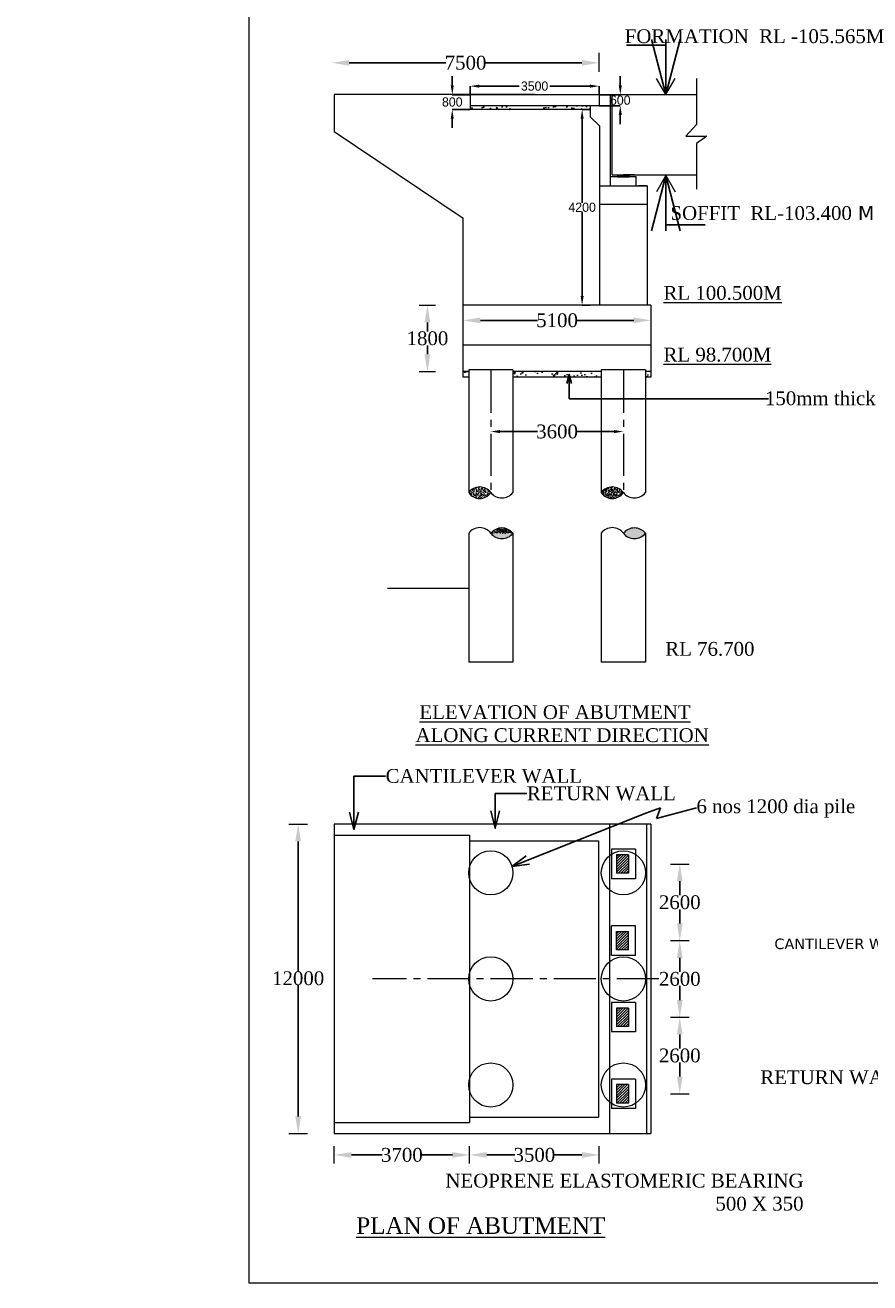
# Model space of a CAD drawing. Header units: millimetres. Extents: x -20950785 to 389010297, y -11535949 to 14056629.
# Tile 32 of 256: x 9310541 to 9356407, y -1181503 to -1113228. Entities that reach past the tile are written whole.
import ezdxf

# ---------------------------------------------------------------- set-up
doc = ezdxf.new("R2010")
doc.units = ezdxf.units.MM
doc.header["$LTSCALE"] = 60
doc.header["$MEASUREMENT"] = 0
doc.linetypes.add('CENTER2', pattern=[28.575, 19.05, -3.175, 3.175, -3.175])
doc.styles.add('style1', font='txt.shx', dxfattribs={"height": 1})
doc.dimstyles.get("Standard").update_dxf_attribs({"dimtxt": 400, "dimasz": 215, "dimexe": 0.18, "dimexo": 0.0625, "dimgap": 0.09, "dimtad": 0, "dimtih": 1, "dimtoh": 1, "dimdec": 0, "dimzin": 4, "dimdsep": 46, "dimtxsty": 'Standard', "dimblk": 'OPEN90', "dimcen": 0, "dimadec": 0, "dimazin": 1, "dimtfac": 1, "dimtdec": 0, "dimtix": 1, "dimtofl": 0, "dimtmove": 0, "dimatfit": 3, "dimldrblk": 'OPEN30', "dimfxl": 1, "dimtolj": 1, "dimtzin": 0, "dimarcsym": 0})
pattern_1 = [(45, (8054842.77, -1304423.08), (-70.710678, 70.710678), [])]
pattern_2 = [(50, (1350924.2, -451373.92), (215.1780548, -18.8256405), [22.5, -247.5]), (355, (1350924.2, -451373.92), (-41.6254, 225.65764), [18, -198]), (100.4514445, (1350942.12, -451375.5), (173.552654, 206.8319973), [19.1220576, -210.3426336]), (46.1842, (1350924.2, -451313.92), (320.172399, -49.655784), [33.75, -371.25]), (96.6356355, (1350950.87, -451318.06), (280.398584, 292.23558), [28.683103, -315.514128]), (351.184164, (1350924.2, -451313.92), (280.398584, 292.23558), [27, -297]), (21, (1350954.2, -451328.92), (179.0721156, -120.7856672), [22.5, -247.5]), (326, (1350954.2, -451328.92), (72.9945996, 217.5450135), [18, -198]), (71.4514447, (1350969.11, -451338.99), (252.066713, 96.759346), [19.122057, -210.3426336]), (37.5, (1350924.19, -451373.92), (3.6479566, 99.86815615), [0, -195.6, 0, -201, 0, -198.75]), (7.5, (1350924.19, -451373.92), (78.9208612, 118.3235136), [0, -114.6, 0, -191.1, 0, -75.75]), (327.5, (1350857.29, -451373.92), (160.14673085, -6.7664615), [0, -75, 0, -234, 0, -310.5]), (317.5, (1350827.29, -451373.92), (174.9558508, 30.0314947), [0, -97.5, 0, -155.4, 0, -220.5])]

# ---------------------------------------------------------------- blocks, each defined once
blk = doc.blocks.new('*D307')
at = {"color": 0, "linetype": 'Continuous', "lineweight": -2, "transparency": 16777216}
for p, q in [((9346075, -1167084), (9346086, -1167084)), ((9346085, -1168019), (9346085, -1168782)), ((9346085, -1170308), (9346085, -1169545)), ((9346086, -1171243), (9346086, -1171243))]:
    blk.add_line(p, q, dxfattribs=at)
for points in [[(9345930, -1168019), (9346241, -1168019), (9346085, -1167084)], [(9345930, -1170308), (9346241, -1170308), (9346085, -1171243)]]:
    blk.add_solid(points, dxfattribs=at)
at = {"layer": 'Defpoints', "color": 0, "linetype": 'Continuous', "lineweight": -2, "transparency": 16777216}
for p in [(9346075, -1167084), (9346085, -1171243), (9346085, -1171243)]:
    blk.add_point(p, dxfattribs=at)
at = {"color": 0, "linetype": 'Continuous', "lineweight": 9, "transparency": 16777216, "insert": (9346085, -1169164), "char_height": 500, "attachment_point": 5}
blk.add_mtext('\\A1;{\\fTimes New Roman|b0|i0|c0|p18;\\H1.5x;2600}', dxfattribs=at)
blk = doc.blocks.new('*D308')
at = {"color": 0, "linetype": 'Continuous', "lineweight": -2, "transparency": 16777216}
for p, q in [((9346086, -1162925), (9346086, -1162925)), ((9346086, -1163860), (9346086, -1164623)), ((9346086, -1166149), (9346086, -1165386)), ((9346065, -1167084), (9346086, -1167084))]:
    blk.add_line(p, q, dxfattribs=at)
for points in [[(9345930, -1163860), (9346242, -1163860), (9346086, -1162925)], [(9345930, -1166149), (9346242, -1166149), (9346086, -1167084)]]:
    blk.add_solid(points, dxfattribs=at)
at = {"layer": 'Defpoints', "color": 0, "linetype": 'Continuous', "lineweight": -2, "transparency": 16777216}
for p in [(9346086, -1162925), (9346065, -1167084), (9346086, -1167084)]:
    blk.add_point(p, dxfattribs=at)
at = {"color": 0, "linetype": 'Continuous', "lineweight": 9, "transparency": 16777216, "insert": (9346086, -1165005), "char_height": 500, "attachment_point": 5}
blk.add_mtext('\\A1;{\\fTimes New Roman|b0|i0|c0|p18;\\H1.5x;2600}', dxfattribs=at)
blk = doc.blocks.new('*D309')
at = {"color": 0, "linetype": 'Continuous', "lineweight": -2, "transparency": 16777216}
for p, q in [((9325364, -1156605), (9325364, -1156605)), ((9325364, -1157540), (9325364, -1164592)), ((9325364, -1172470), (9325364, -1165355)), ((9325364, -1173405), (9325364, -1173405))]:
    blk.add_line(p, q, dxfattribs=at)
for points in [[(9325208, -1157540), (9325520, -1157540), (9325364, -1156605)], [(9325208, -1172470), (9325520, -1172470), (9325364, -1173405)]]:
    blk.add_solid(points, dxfattribs=at)
at = {"layer": 'Defpoints', "color": 0, "linetype": 'Continuous', "lineweight": -2, "transparency": 16777216}
for p in [(9325364, -1156605), (9325364, -1173405), (9325364, -1173405)]:
    blk.add_point(p, dxfattribs=at)
at = {"color": 0, "linetype": 'Continuous', "lineweight": 9, "transparency": 16777216, "insert": (9325364, -1164974), "char_height": 500, "attachment_point": 5}
blk.add_mtext('\\A1;{\\fTimes New Roman|b0|i0|c0|p18;\\H1.5x;12000}', dxfattribs=at)
blk = doc.blocks.new('*D310')
at = {"color": 0, "linetype": 'Continuous', "lineweight": -2, "transparency": 16777216}
for p, q in [((9327323, -1174560), (9327323, -1174560)), ((9328258, -1174560), (9329933, -1174560)), ((9333738, -1174560), (9332064, -1174560)), ((9334673, -1174560), (9334673, -1174560))]:
    blk.add_line(p, q, dxfattribs=at)
for points in [[(9328258, -1174404), (9328258, -1174716), (9327323, -1174560)], [(9333738, -1174404), (9333738, -1174716), (9334673, -1174560)]]:
    blk.add_solid(points, dxfattribs=at)
at = {"layer": 'Defpoints', "color": 0, "linetype": 'Continuous', "lineweight": -2, "transparency": 16777216}
for p in [(9327323, -1174560), (9334673, -1174560), (9334673, -1174560)]:
    blk.add_point(p, dxfattribs=at)
at = {"color": 0, "linetype": 'Continuous', "lineweight": 9, "transparency": 16777216, "insert": (9330998, -1174560), "char_height": 500, "attachment_point": 5}
blk.add_mtext('\\A1;{\\fTimes New Roman|b0|i0|c0|p18;\\H1.5x;3700}', dxfattribs=at)
blk = doc.blocks.new('*D311')
at = {"color": 0, "linetype": 'Continuous', "lineweight": -2, "transparency": 16777216}
for p, q in [((9334673, -1174560), (9334673, -1174560)), ((9335608, -1174560), (9337126, -1174560)), ((9340775, -1174560), (9339257, -1174560)), ((9341710, -1174560), (9341710, -1174560))]:
    blk.add_line(p, q, dxfattribs=at)
for points in [[(9335608, -1174404), (9335608, -1174716), (9334673, -1174560)], [(9340775, -1174404), (9340775, -1174716), (9341710, -1174560)]]:
    blk.add_solid(points, dxfattribs=at)
at = {"layer": 'Defpoints', "color": 0, "linetype": 'Continuous', "lineweight": -2, "transparency": 16777216}
for p in [(9334673, -1174560), (9341710, -1174560), (9341710, -1174560)]:
    blk.add_point(p, dxfattribs=at)
at = {"color": 0, "linetype": 'Continuous', "lineweight": 9, "transparency": 16777216, "insert": (9338191, -1174560), "char_height": 500, "attachment_point": 5}
blk.add_mtext('\\A1;{\\fTimes New Roman|b0|i0|c0|p18;\\H1.5x;3500}', dxfattribs=at)
blk = doc.blocks.new('*D312')
at = {"color": 0, "linetype": 'Continuous', "lineweight": -2, "transparency": 16777216}
for p, q in [((9327207, -1115273), (9327207, -1115273)), ((9328142, -1115273), (9333388, -1115273)), ((9340768, -1115273), (9335523, -1115273)), ((9341703, -1115273), (9341703, -1115273))]:
    blk.add_line(p, q, dxfattribs=at)
for points in [[(9328142, -1115117), (9328142, -1115429), (9327207, -1115273)], [(9340768, -1115117), (9340768, -1115429), (9341703, -1115273)]]:
    blk.add_solid(points, dxfattribs=at)
at = {"layer": 'Defpoints', "color": 0, "linetype": 'Continuous', "lineweight": -2, "transparency": 16777216}
for p in [(9327207, -1115273), (9341703, -1115273), (9341703, -1115273)]:
    blk.add_point(p, dxfattribs=at)
at = {"color": 0, "linetype": 'Continuous', "lineweight": 9, "transparency": 16777216, "insert": (9334455, -1115273), "char_height": 500, "attachment_point": 5}
blk.add_mtext('\\A1;{\\fTimes New Roman|b0|i0|c0|p18;\\H1.5x;7500}', dxfattribs=at)
blk = doc.blocks.new('*D343')
at = {"color": 0, "linetype": 'Continuous', "lineweight": -2, "transparency": 16777216}
for p, q in [((9332385, -1128431), (9332385, -1128431)), ((9332385, -1129366), (9332385, -1129850)), ((9332385, -1131096), (9332385, -1130613)), ((9332385, -1132031), (9332385, -1132031))]:
    blk.add_line(p, q, dxfattribs=at)
for points in [[(9332229, -1129366), (9332540, -1129366), (9332385, -1128431)], [(9332229, -1131096), (9332540, -1131096), (9332385, -1132031)]]:
    blk.add_solid(points, dxfattribs=at)
at = {"layer": 'Defpoints', "color": 0, "linetype": 'Continuous', "lineweight": -2, "transparency": 16777216}
for p in [(9332385, -1128431), (9332385, -1132031), (9332385, -1132031)]:
    blk.add_point(p, dxfattribs=at)
at = {"color": 0, "linetype": 'Continuous', "lineweight": 9, "transparency": 16777216, "insert": (9332385, -1130231), "char_height": 500, "attachment_point": 5}
blk.add_mtext('\\A1;{\\fTimes New Roman|b0|i0|c0|p18;\\H1.5x;1800}', dxfattribs=at)
blk = doc.blocks.new('*D346')
at = {"color": 0, "linetype": 'ByBlock', "lineweight": -2, "ltscale": 2, "transparency": 16777216}
for p, q in [((9335823, -1135290), (9335823, -1135290)), ((9336323, -1135290), (9338358, -1135290)), ((9342523, -1135290), (9340489, -1135290)), ((9343023, -1135290), (9343023, -1135290))]:
    blk.add_line(p, q, dxfattribs=at)
for points in [[(9336323, -1135207), (9336323, -1135374), (9335823, -1135290)], [(9342523, -1135207), (9342523, -1135374), (9343023, -1135290)]]:
    blk.add_solid(points, dxfattribs=at)
at = {"layer": 'Defpoints', "color": 0, "linetype": 'ByBlock', "lineweight": -2, "ltscale": 2, "transparency": 16777216}
for p in [(9335823, -1135290), (9343023, -1135290), (9343023, -1135290)]:
    blk.add_point(p, dxfattribs=at)
at = {"color": 0, "linetype": 'ByBlock', "lineweight": 9, "ltscale": 2, "transparency": 16777216, "insert": (9339423, -1135290), "char_height": 500, "attachment_point": 5}
blk.add_mtext('\\A1;{\\fTimes New Roman|b0|i0|c0|p18;\\H1.5x;3600}', dxfattribs=at)
blk = doc.blocks.new('*D347')
at = {"color": 0, "linetype": 'Continuous', "lineweight": -2, "transparency": 16777216}
for p, q in [((9334323, -1129253), (9334323, -1129253)), ((9335258, -1129253), (9338362, -1129253)), ((9343588, -1129253), (9340485, -1129253)), ((9344523, -1129253), (9344523, -1129253))]:
    blk.add_line(p, q, dxfattribs=at)
for points in [[(9335258, -1129097), (9335258, -1129409), (9334323, -1129253)], [(9343588, -1129097), (9343588, -1129409), (9344523, -1129253)]]:
    blk.add_solid(points, dxfattribs=at)
at = {"layer": 'Defpoints', "color": 0, "linetype": 'Continuous', "lineweight": -2, "transparency": 16777216}
for p in [(9334323, -1129253), (9344523, -1129253), (9344523, -1129253)]:
    blk.add_point(p, dxfattribs=at)
at = {"color": 0, "linetype": 'Continuous', "lineweight": 9, "transparency": 16777216, "insert": (9339423, -1129253), "char_height": 500, "attachment_point": 5}
blk.add_mtext('\\A1;{\\fTimes New Roman|b0|i0|c0|p18;\\H1.5x;5100}', dxfattribs=at)
blk = doc.blocks.new('*D322')
at = {"color": 0, "linetype": 'Continuous', "lineweight": -2, "transparency": 16777216}
for p, q in [((9346086, -1158766), (9346086, -1158766)), ((9346086, -1159701), (9346086, -1160464)), ((9346086, -1161990), (9346086, -1161227)), ((9346065, -1162925), (9346086, -1162925))]:
    blk.add_line(p, q, dxfattribs=at)
for points in [[(9345930, -1159701), (9346242, -1159701), (9346086, -1158766)], [(9345930, -1161990), (9346242, -1161990), (9346086, -1162925)]]:
    blk.add_solid(points, dxfattribs=at)
at = {"layer": 'Defpoints', "color": 0, "linetype": 'Continuous', "lineweight": -2, "transparency": 16777216}
for p in [(9346086, -1158766), (9346065, -1162925), (9346086, -1162925)]:
    blk.add_point(p, dxfattribs=at)
at = {"color": 0, "linetype": 'Continuous', "lineweight": 9, "transparency": 16777216, "insert": (9346086, -1160846), "char_height": 500, "attachment_point": 5}
blk.add_mtext('\\A1;{\\fTimes New Roman|b0|i0|c0|p18;\\H1.5x;2600}', dxfattribs=at)
blk = doc.blocks.new('*D335')
at = {"color": 0, "linetype": 'Continuous', "lineweight": -2, "ltscale": 2, "transparency": 16777216}
for p, q in [((9341223, -1117802), (9340785, -1117802)), ((9340785, -1118302), (9340785, -1122866)), ((9340785, -1127931), (9340785, -1123366)), ((9341223, -1128431), (9340785, -1128431))]:
    blk.add_line(p, q, dxfattribs=at)
for points in [[(9340702, -1118302), (9340868, -1118302), (9340785, -1117802)], [(9340702, -1127931), (9340868, -1127931), (9340785, -1128431)]]:
    blk.add_solid(points, dxfattribs=at)
at = {"layer": 'Defpoints', "color": 0, "linetype": 'Continuous', "lineweight": -2, "ltscale": 2, "transparency": 16777216}
for p in [(9341223, -1117802), (9340785, -1128431), (9341223, -1128431)]:
    blk.add_point(p, dxfattribs=at)
at = {"color": 0, "linetype": 'Continuous', "lineweight": 9, "ltscale": 2, "transparency": 16777216, "insert": (9340785, -1123116), "char_height": 500, "attachment_point": 5}
blk.add_mtext('\\A1;4200', dxfattribs=at)
blk = doc.blocks.new('*D337')
at = {"color": 0, "linetype": 'Continuous', "lineweight": -2, "ltscale": 2, "transparency": 16777216}
for p, q in [((9333732, -1116502), (9333732, -1116002)), ((9334703, -1117002), (9333732, -1117002)), ((9334703, -1117802), (9333732, -1117802)), ((9333732, -1118302), (9333732, -1118802))]:
    blk.add_line(p, q, dxfattribs=at)
for points in [[(9333649, -1116502), (9333815, -1116502), (9333732, -1117002)], [(9333649, -1118302), (9333815, -1118302), (9333732, -1117802)]]:
    blk.add_solid(points, dxfattribs=at)
at = {"layer": 'Defpoints', "color": 0, "linetype": 'Continuous', "lineweight": -2, "ltscale": 2, "transparency": 16777216}
for p in [(9333732, -1117002), (9334703, -1117002), (9334703, -1117802)]:
    blk.add_point(p, dxfattribs=at)
at = {"color": 0, "linetype": 'Continuous', "lineweight": 9, "ltscale": 2, "transparency": 16777216, "insert": (9333732, -1117402), "char_height": 500, "attachment_point": 5}
blk.add_mtext('\\A1;800', dxfattribs=at)
blk = doc.blocks.new('*D338')
at = {"color": 0, "linetype": 'Continuous', "lineweight": -2, "ltscale": 2, "transparency": 16777216}
for p, q in [((9334703, -1117002), (9334703, -1116539)), ((9335203, -1116539), (9337370, -1116539)), ((9341203, -1116539), (9339037, -1116539)), ((9341703, -1117002), (9341703, -1116539))]:
    blk.add_line(p, q, dxfattribs=at)
for points in [[(9335203, -1116456), (9335203, -1116622), (9334703, -1116539)], [(9341203, -1116456), (9341203, -1116622), (9341703, -1116539)]]:
    blk.add_solid(points, dxfattribs=at)
at = {"layer": 'Defpoints', "color": 0, "linetype": 'Continuous', "lineweight": -2, "ltscale": 2, "transparency": 16777216}
for p in [(9341703, -1116539), (9334703, -1117002), (9341703, -1117002)]:
    blk.add_point(p, dxfattribs=at)
at = {"color": 0, "linetype": 'Continuous', "lineweight": 9, "ltscale": 2, "transparency": 16777216, "insert": (9338203, -1116539), "char_height": 500, "attachment_point": 5}
blk.add_mtext('\\A1;3500', dxfattribs=at)
blk = doc.blocks.new('*D339')
at = {"color": 0, "linetype": 'Continuous', "lineweight": -2, "ltscale": 2, "transparency": 16777216}
for p, q in [((9342855, -1116502), (9342855, -1116002)), ((9341703, -1117002), (9342855, -1117002)), ((9341703, -1117602), (9342855, -1117602)), ((9342855, -1118102), (9342855, -1118602))]:
    blk.add_line(p, q, dxfattribs=at)
for points in [[(9342772, -1116502), (9342938, -1116502), (9342855, -1117002)], [(9342772, -1118102), (9342938, -1118102), (9342855, -1117602)]]:
    blk.add_solid(points, dxfattribs=at)
at = {"layer": 'Defpoints', "color": 0, "linetype": 'Continuous', "lineweight": -2, "ltscale": 2, "transparency": 16777216}
for p in [(9341703, -1117002), (9341703, -1117602), (9342855, -1117602)]:
    blk.add_point(p, dxfattribs=at)
at = {"color": 0, "linetype": 'Continuous', "lineweight": 9, "ltscale": 2, "transparency": 16777216, "insert": (9342855, -1117302), "char_height": 500, "attachment_point": 5}
blk.add_mtext('\\A1;600', dxfattribs=at)

msp = doc.modelspace()

# ---------------------------------------------------------------- hatches: boundary and pattern name
at = {"linetype": 'Continuous', "lineweight": 9}
h = msp.add_hatch(dxfattribs=at)
h.set_pattern_fill('AR-CONC', color=256, scale=100)
h.set_pattern_definition([(50, (7238921.26, -2549051.85), (717.26018, -62.75213), [75, -825]), (355, (7238921.26, -2549051.85), (-138.75133, 752.19213), [60, -660]), (100.451444, (7238981, -2549057.1), (578.50885, 689.44), [63.7402, -701.14211]), (46.1842, (7238921.3, -2548851.85), (1067.24133, -165.51928), [112.5, -1237.5]), (96.635635, (7239010.2, -2548865.6), (934.66195, 974.1186), [95.61034, -1051.71376]), (351.184164, (7238921.3, -2548851.9), (934.66195, 974.1186), [90, -990]), (21, (7239021.26, -2548901.85), (596.90705, -402.61889), [75, -825]), (326, (7239021.26, -2548901.85), (243.31533, 725.15005), [60, -660]), (71.451445, (7239071, -2548935.4), (840.22238, 322.53115), [63.7402, -701.14211]), (37.5, (7238921.26, -2549051.85), (12.159855, 332.893854), [0, -652, 0, -670, 0, -662.5]), (7.5, (7238921.26, -2549051.85), (263.069537, 394.41171), [0, -382, 0, -637, 0, -252.5]), (327.5, (7238698.26, -2549051.85), (533.822436, -22.554872), [0, -250, 0, -780, 0, -1035]), (317.5, (7238598.26, -2549051.85), (583.18617, 100.10498), [0, -325, 0, -518, 0, -735])])
h.paths.add_polyline_path([(9341223.39, -1117801.57), (9341223.39, -1117601.57), (9334703.39, -1117601.57), (9334703.39, -1117801.57)])
h = msp.add_hatch(color=256, dxfattribs=at)
h.dxf.hatch_style = 1
h.paths.add_polyline_path([(9343343.39, -1121351.57), (9342703.39, -1121351.57), (9342703.39, -1121455.45), (9343343.39, -1121455.45)])
h = msp.add_hatch(color=256, dxfattribs=at)
h.dxf.hatch_style = 1
h.paths.add_polyline_path([(9343343.39, -1121351.7), (9342703.39, -1121351.7), (9342703.39, -1121455.57), (9343343.39, -1121455.57)])
at = {"linetype": 'Continuous', "lineweight": 9, "ltscale": 2}
h = msp.add_hatch(dxfattribs=at)
h.set_pattern_fill('AR-CONC', color=256, scale=150)
h.set_pattern_definition([(50, (1355565, 0), (1075.89027, -94.1282), [112.5, -1237.5]), (355, (1355565, 0), (-208.127, 1128.2882), [90, -990]), (100.451444, (1355654.6, -7.8), (867.76327, 1034.15999), [95.61029, -1051.71317]), (46.1842, (1355565, 300), (1600.862, -248.27892), [168.75, -1856.25]), (96.635635, (1355698.4, 279.3), (1401.99292, 1461.1779), [143.4155, -1577.57064]), (351.184164, (1355565, 300), (1401.99292, 1461.1779), [135, -1485]), (21, (1355715, 225), (895.36058, -603.92834), [112.5, -1237.5]), (326, (1355715, 225), (364.973, 1087.72507), [90, -990]), (71.451445, (1355789.6, 174.7), (1260.33357, 483.79673), [95.61029, -1051.71317]), (37.5, (1355564.96, 0), (18.239783, 499.34078), [0, -978, 0, -1005, 0, -993.75]), (7.5, (1355564.96, 0), (394.604306, 591.617568), [0, -573, 0, -955.5, 0, -378.75]), (327.5, (1355230.46, 0), (800.733654, -33.832308), [0, -375, 0, -1170, 0, -1552.5]), (317.5, (1355080.46, 0), (874.779254, 150.157473), [0, -487.5, 0, -777, 0, -1102.5])])
h.paths.add_polyline_path([(9334623.39, -1132031.15), (9334323.39, -1132031.15), (9334323.39, -1132331.15), (9334623.39, -1132331.15)])
h.paths.add_polyline_path([(9341823.39, -1132031.15), (9337023.39, -1132031.15), (9337023.39, -1132331.15), (9341823.39, -1132331.15)])
h.paths.add_polyline_path([(9344523.39, -1132031.15), (9344223.39, -1132031.15), (9344223.39, -1132331.15), (9344523.39, -1132331.15)])
h = msp.add_hatch(dxfattribs=at)
h.set_pattern_fill('AR-CONC', color=256, scale=30)
h.set_pattern_definition([(50, (1350924.2, -451728.11), (215.1780548, -18.8256405), [22.5, -247.5]), (355, (1350924.2, -451728.11), (-41.6254, 225.65764), [18, -198]), (100.4514445, (1350942.12, -451729.68), (173.552654, 206.8319973), [19.1220576, -210.3426336]), (46.1842, (1350924.2, -451668.11), (320.172399, -49.655784), [33.75, -371.25]), (96.6356355, (1350950.87, -451672.25), (280.398584, 292.23558), [28.683103, -315.514128]), (351.184164, (1350924.2, -451668.1), (280.398584, 292.23558), [27, -297]), (21, (1350954.2, -451683.11), (179.0721156, -120.7856672), [22.5, -247.5]), (326, (1350954.2, -451683.11), (72.9945996, 217.5450135), [18, -198]), (71.4514447, (1350969.11, -451693.18), (252.066713, 96.759346), [19.122057, -210.3426336]), (37.5, (1350924.19, -451728.115), (3.6479566, 99.86815615), [0, -195.6, 0, -201, 0, -198.75]), (7.5, (1350924.19, -451728.11), (78.9208612, 118.3235136), [0, -114.6, 0, -191.1, 0, -75.75]), (327.5, (1350857.29, -451728.115), (160.14673085, -6.7664615), [0, -75, 0, -234, 0, -310.5]), (317.5, (1350827.29, -451728.11), (174.9558508, 30.0314947), [0, -97.5, 0, -155.4, 0, -220.5])])
h.paths.add_polyline_path([(9334623.39, -1138599.61, 0.53769698), (9335823.39, -1138599.61, 0.50073898)])
h = msp.add_hatch(dxfattribs=at)
h.set_pattern_fill('AR-CONC', color=256, scale=30)
h.set_pattern_definition([(50, (1358124.2, -451728.11), (215.1780548, -18.8256405), [22.5, -247.5]), (355, (1358124.2, -451728.11), (-41.6254, 225.65764), [18, -198]), (100.4514445, (1358142.12, -451729.68), (173.552654, 206.8319973), [19.1220576, -210.3426336]), (46.1842, (1358124.2, -451668.11), (320.172399, -49.655784), [33.75, -371.25]), (96.6356355, (1358150.87, -451672.25), (280.398584, 292.23558), [28.683103, -315.514128]), (351.184164, (1358124.2, -451668.1), (280.398584, 292.23558), [27, -297]), (21, (1358154.2, -451683.11), (179.0721156, -120.7856672), [22.5, -247.5]), (326, (1358154.2, -451683.11), (72.9945996, 217.5450135), [18, -198]), (71.4514447, (1358169.11, -451693.18), (252.066713, 96.759346), [19.122057, -210.3426336]), (37.5, (1358124.19, -451728.115), (3.6479566, 99.86815615), [0, -195.6, 0, -201, 0, -198.75]), (7.5, (1358124.19, -451728.11), (78.9208612, 118.3235136), [0, -114.6, 0, -191.1, 0, -75.75]), (327.5, (1358057.29, -451728.115), (160.14673085, -6.7664615), [0, -75, 0, -234, 0, -310.5]), (317.5, (1358027.29, -451728.11), (174.9558508, 30.0314947), [0, -97.5, 0, -155.4, 0, -220.5])])
h.paths.add_polyline_path([(9341823.39, -1138599.61, 0.53769698), (9343023.39, -1138599.61, 0.50073898)])
h = msp.add_hatch(dxfattribs=at)
h.set_pattern_fill('AR-CONC', color=256, scale=30)
h.set_pattern_definition(pattern_2)
h.paths.add_polyline_path([(9335823.39, -1140807.21), (9337023.39, -1140807.21, 0.47173175)])
h = msp.add_hatch(dxfattribs=at)
h.set_pattern_fill('AR-CONC', color=256, scale=30)
h.set_pattern_definition(pattern_2)
h.paths.add_polyline_path([(9337023.39, -1140807.21, 0.47173175), (9335823.39, -1140807.21, 0.49165739)])
h.paths.add_polyline_path([(9343023.39, -1140807.21, 0.49165739), (9344223.39, -1140807.21, 0.47173175)])
at = {"linetype": 'Continuous', "lineweight": 9}
h = msp.add_hatch(dxfattribs=at)
h.set_pattern_fill('ANSI31', color=256, scale=800)
h.set_pattern_definition([(45, (8054842.77, -1300805.58), (-70.710678, 70.710678), [])])
h.paths.add_polyline_path([(9343293.39, -1158266.76), (9342653.39, -1158266.76), (9342653.39, -1159266.76), (9343293.39, -1159266.76)])
h = msp.add_hatch(dxfattribs=at)
h.set_pattern_fill('ANSI31', color=256, scale=800)
h.set_pattern_definition(pattern_1)
h.paths.add_polyline_path([(9342653.39, -1162425.26), (9343293.39, -1162425.26), (9343293.39, -1163425.26), (9342653.39, -1163425.26)])
h = msp.add_hatch(dxfattribs=at)
h.set_pattern_fill('ANSI31', color=256, scale=800)
h.set_pattern_definition(pattern_1)
h.paths.add_polyline_path([(9342653.39, -1167584.26), (9343293.39, -1167584.26), (9343293.39, -1166584.26), (9342653.39, -1166584.26)])
h = msp.add_hatch(dxfattribs=at)
h.set_pattern_fill('ANSI31', color=256, scale=800)
h.set_pattern_definition([(45, (8054842.77, -1303882.08), (-70.710678, 70.710678), [])])
h.paths.add_polyline_path([(9343293.39, -1170743.26), (9342653.39, -1170743.26), (9342653.39, -1171743.26), (9343293.39, -1171743.26)])

# ---------------------------------------------------------------- linework, layer by layer
for p, q in [((9322684.92, -1056175.2), (9322684.92, -1181503.43)), ((9341703.39, -1115755.78), (9341703.39, -1114736.36)), ((9345335.23, -1117001.66), (9344825.94, -1116123.09)), ((9345335.23, -1117001.66), (9345844.52, -1116123.09)), ((9346986.92, -1116121.31), (9346986.92, -1118629.89)), ((9334423.39, -1117001.57), (9327323.39, -1117001.57)), ((9327323.39, -1117001.57), (9327323.39, -1119001.57)), ((9338203.39, -1117001.57), (9330203.39, -1117001.57)), ((9334703.39, -1117001.57), (9341703.39, -1117001.57)), ((9334703.39, -1117001.57), (9334703.39, -1117801.57)), ((9341723.39, -1117601.57), (9334703.39, -1117601.57)), ((9341223.39, -1117601.57), (9341223.39, -1118201.57)), ((9341223.39, -1117601.7), (9341223.39, -1118201.7)), ((9341703.39, -1117001.57), (9341703.39, -1117601.57)), ((9341703.39, -1117001.7), (9341703.39, -1117601.7)), ((9341723.39, -1117601.57), (9341723.39, -1117001.57)), ((9341723.39, -1117001.57), (9342323.39, -1117001.57)), ((9341723.39, -1117601.7), (9341723.39, -1117001.7)), ((9341723.39, -1117001.7), (9342323.39, -1117001.7)), ((9342323.39, -1121251.45), (9342323.39, -1117001.57)), ((9342323.39, -1121451.57), (9342323.39, -1117001.7)), ((9342423.39, -1121151.57), (9342423.39, -1117001.57)), ((9342423.39, -1117001.7), (9346986.92, -1117001.64)), ((9342423.39, -1121351.57), (9342423.39, -1117001.7)), ((9341223.39, -1117801.57), (9334703.39, -1117801.57)), ((9341223.39, -1118201.57), (9341723.39, -1118701.57)), ((9341223.39, -1118201.7), (9341723.39, -1118701.7)), ((9327323.39, -1119001.57), (9334323.39, -1123707.87)), ((9341723.39, -1118701.57), (9341723.39, -1121751.45)), ((9341723.39, -1118701.7), (9341723.39, -1121751.57)), ((9346986.92, -1118629.89), (9346421.32, -1119247.01)), ((9346421.32, -1119247.01), (9347563.02, -1119247.01)), ((9347563.02, -1119247.01), (9346986.92, -1119650.73)), ((9346986.92, -1119650.73), (9346986.92, -1122140.76)), ((9341723.39, -1121215.57), (9341723.39, -1128431.15)), ((9341723.39, -1121751.45), (9341723.39, -1122751.45)), ((9342323.39, -1121451.45), (9342703.39, -1121451.45)), ((9342323.39, -1121951.45), (9342323.39, -1121451.45)), ((9342323.39, -1121451.57), (9342703.39, -1121451.57)), ((9342323.39, -1121951.57), (9342323.39, -1121451.57)), ((9342423.39, -1121351.57), (9346986.92, -1121351.57)), ((9342703.39, -1121351.45), (9342703.39, -1121455.45)), ((9342703.39, -1121351.57), (9342703.39, -1121455.57)), ((9342703.39, -1121455.45), (9343343.39, -1121455.45)), ((9342703.39, -1121455.57), (9343343.39, -1121455.57)), ((9342873.39, -1121455.45), (9343343.39, -1121455.45)), ((9342873.39, -1121455.57), (9343343.39, -1121455.57)), ((9343623.39, -1121351.45), (9343023.39, -1121351.45)), ((9343623.39, -1121351.45), (9343023.39, -1121351.45)), ((9343623.39, -1121351.57), (9343023.39, -1121351.57)), ((9343623.39, -1121351.57), (9343023.39, -1121351.57)), ((9343343.39, -1121351.45), (9343343.39, -1121455.45)), ((9343343.39, -1121351.57), (9343343.39, -1121455.57)), ((9343343.39, -1121451.45), (9343723.39, -1121451.45)), ((9343343.39, -1121451.57), (9343723.39, -1121451.57)), ((9343723.39, -1121951.45), (9343723.39, -1121451.45)), ((9343723.39, -1121951.57), (9343723.39, -1121451.57)), ((9345335.23, -1121389.65), (9344825.94, -1122268.21)), ((9345335.23, -1121389.65), (9345844.52, -1122268.21)), ((9341723.39, -1121951.45), (9344323.39, -1121951.45)), ((9341723.39, -1121951.57), (9344323.39, -1121951.57)), ((9342323.39, -1121951.45), (9343023.39, -1121951.45)), ((9342323.39, -1121951.57), (9343023.39, -1121951.57)), ((9343023.39, -1121951.45), (9343723.39, -1121951.45)), ((9343023.39, -1121951.57), (9343723.39, -1121951.57)), ((9344323.39, -1121951.45), (9343823.39, -1121951.45)), ((9344323.39, -1121951.57), (9343823.39, -1121951.57)), ((9344323.39, -1121951.57), (9344323.39, -1125799.57)), ((9341723.39, -1122951.57), (9344323.39, -1122951.57)), ((9344323.39, -1123063.45), (9344323.39, -1128431.15)), ((9334323.39, -1130841.15), (9334323.39, -1123707.87)), ((9344323.39, -1123799.45), (9344323.39, -1125799.45)), ((9331942.49, -1128431.15), (9332826.72, -1128431.15)), ((9334323.39, -1132331.15), (9334323.39, -1128431.15)), ((9344523.39, -1128431.15), (9334323.39, -1128431.15)), ((9344523.39, -1128431.15), (9344523.39, -1132331.15)), ((9337023.39, -1131931.15), (9334623.39, -1131931.15)), ((9334623.39, -1131931.15), (9334623.39, -1138599.61)), ((9337023.39, -1131931.15), (9337023.39, -1138599.61)), ((9344223.39, -1131931.15), (9341823.39, -1131931.15)), ((9341823.39, -1131931.15), (9341823.39, -1138599.61)), ((9344223.39, -1131931.15), (9344223.39, -1138599.61)), ((9331942.49, -1132031.15), (9332826.72, -1132031.15)), ((9334623.39, -1132031.15), (9334323.39, -1132031.15)), ((9334323.39, -1132031.15), (9334623.39, -1132031.15)), ((9334623.39, -1132331.15), (9334323.39, -1132331.15)), ((9341823.39, -1132031.15), (9337023.39, -1132031.15)), ((9341823.39, -1132331.15), (9337023.39, -1132331.15)), ((9344523.39, -1132031.15), (9344223.39, -1132031.15)), ((9344523.39, -1132031.15), (9344223.39, -1132031.15)), ((9344523.39, -1132331.15), (9344223.39, -1132331.15)), ((9334623.39, -1140807.21), (9334623.39, -1147814.41)), ((9337023.39, -1140807.21), (9337023.39, -1147814.41)), ((9341823.39, -1140807.21), (9341823.39, -1147814.41)), ((9344223.39, -1140807.21), (9344223.39, -1147814.41)), ((9334623.39, -1143814.41), (9330216.37, -1143814.41)), ((9337023.39, -1147814.41), (9334623.39, -1147814.41)), ((9344223.39, -1147814.41), (9341823.39, -1147814.41)), ((9324855.79, -1156604.76), (9325872.29, -1156604.76)), ((9327323.39, -1156604.76), (9327323.39, -1173404.76)), ((9344523.39, -1156604.76), (9327323.39, -1156604.76)), ((9327323.39, -1157204.76), (9334673.39, -1157204.76)), ((9334673.39, -1157204.76), (9334673.39, -1172804.76)), ((9342273.39, -1156604.76), (9342273.39, -1173404.76)), ((9344273.39, -1156604.76), (9344273.39, -1173404.76)), ((9344523.39, -1156604.76), (9344523.39, -1173404.76)), ((9334673.39, -1157504.76), (9341673.39, -1157504.76)), ((9341673.39, -1157504.76), (9341673.39, -1172504.76)), ((9343673.39, -1157966.76), (9342373.39, -1157966.76)), ((9342373.39, -1157966.76), (9342373.39, -1159566.76)), ((9343293.39, -1158266.76), (9342653.39, -1158266.76)), ((9342653.39, -1158266.76), (9342653.39, -1159266.76)), ((9343293.39, -1158266.76), (9343293.39, -1159266.76)), ((9343673.39, -1157966.76), (9343673.39, -1159566.76)), ((9343293.39, -1159266.76), (9342653.39, -1159266.76)), ((9345577.25, -1158766.76), (9346593.75, -1158766.76)), ((9343673.39, -1159566.76), (9342373.39, -1159566.76)), ((9343673.39, -1162125.26), (9342373.39, -1162125.26)), ((9342373.39, -1163725.26), (9342373.39, -1162125.26)), ((9342653.39, -1163425.26), (9342653.39, -1162425.26)), ((9343293.39, -1163425.26), (9343293.39, -1162425.26)), ((9343673.39, -1163725.26), (9343673.39, -1162125.26)), ((9345577.25, -1162925.26), (9346593.75, -1162925.26)), ((9345577.43, -1162925.26), (9346593.93, -1162925.26)), ((9343673.39, -1163725.26), (9342373.39, -1163725.26)), ((9343293.39, -1163425.26), (9342653.39, -1163425.26)), ((9343673.39, -1166284.26), (9342373.39, -1166284.26)), ((9342373.39, -1166284.26), (9342373.39, -1167884.26)), ((9343293.39, -1166584.26), (9342653.39, -1166584.26)), ((9342653.39, -1166584.26), (9342653.39, -1167584.26)), ((9343293.39, -1166584.26), (9343293.39, -1167584.26)), ((9343673.39, -1166284.26), (9343673.39, -1167884.26)), ((9345577.25, -1167084.26), (9346593.75, -1167084.26)), ((9343673.39, -1167884.26), (9342373.39, -1167884.26)), ((9343293.39, -1167584.26), (9342653.39, -1167584.26)), ((9343673.39, -1170443.26), (9342373.39, -1170443.26)), ((9342373.39, -1170443.26), (9342373.39, -1172043.26)), ((9343293.39, -1170743.26), (9342653.39, -1170743.26)), ((9342653.39, -1170743.26), (9342653.39, -1171743.26)), ((9343293.39, -1170743.26), (9343293.39, -1171743.26)), ((9343673.39, -1170443.26), (9343673.39, -1172043.26)), ((9345577.25, -1171243.26), (9346593.75, -1171243.26)), ((9343673.39, -1172043.26), (9342373.39, -1172043.26)), ((9343293.39, -1171743.26), (9342653.39, -1171743.26)), ((9327323.39, -1172804.76), (9334673.39, -1172804.76)), ((9327323.39, -1172804.76), (9328141.76, -1172804.76)), ((9334673.39, -1172504.76), (9341673.39, -1172504.76)), ((9324855.79, -1173404.76), (9325872.29, -1173404.76)), ((9327323.39, -1173404.76), (9344523.39, -1173404.76)), ((9327323.39, -1173404.76), (9334323.39, -1173404.76)), ((9338723.39, -1173404.76), (9340123.39, -1173404.76)), ((9340123.39, -1173404.76), (9344523.39, -1173404.76)), ((9327323.39, -1175030.26), (9327323.39, -1174090.26)), ((9334673.39, -1175030.26), (9334673.39, -1174090.26)), ((9341709.54, -1175030.26), (9341709.54, -1174090.26)), ((9322684.92, -1181503.43), (9494188.64, -1181503.43))]:
    msp.add_line(p, q, dxfattribs=at)
at = {"linetype": 'Continuous', "lineweight": 9, "ltscale": 2}
for p, q in [((9345335.23, -1121389.65), (9344825.94, -1122268.21)), ((9345335.23, -1121389.65), (9345844.52, -1122268.21)), ((9344523.39, -1130603.09), (9334323.39, -1130603.09)), ((9342653.39, -1162425.26), (9343293.39, -1162425.26))]:
    msp.add_line(p, q, dxfattribs=at)
at = {"linetype": 'CENTER2', "lineweight": 9, "ltscale": 2}
for p, q in [((9335823.39, -1131981.15), (9335823.39, -1138599.61)), ((9343023.39, -1131981.15), (9343023.39, -1138599.61)), ((9344957.6, -1165004.76), (9329392.72, -1165004.76))]:
    msp.add_line(p, q, dxfattribs=at)
at = {"linetype": 'Continuous', "lineweight": 9}
for centre in [(9335823.39, -1159246.76), (9343023.39, -1159246.76), (9335823.39, -1165004.76), (9343023.39, -1165004.76), (9335823.39, -1170762.76), (9343023.39, -1170762.76)]:
    msp.add_circle(centre, 1200, dxfattribs=at)
at = {"linetype": 'Continuous', "lineweight": 9, "ltscale": 2}
for centre, radius, start, end in [((9335223.39, -1139048.5), 749.34, 36.8021731, 143.1978269), ((9335223.39, -1139048.5), 749.34, 36.8021731, 143.1978269), ((9336423.39, -1138136.92), 757.68, 217.6372413, 322.3627587), ((9342423.39, -1139048.5), 749.34, 36.8021731, 143.1978269), ((9342423.39, -1139048.5), 749.34, 36.8021731, 143.1978269), ((9343623.39, -1138136.92), 757.68, 217.6372413, 322.3627587), ((9335223.39, -1141256.1), 749.34, 36.8021731, 143.1978269), ((9335223.39, -1141256.1), 749.34, 36.8021731, 143.1978269), ((9336423.39, -1141301.65), 777.47, 39.4905206, 140.5094794), ((9336423.39, -1140344.53), 757.68, 217.6372413, 322.3627587), ((9342423.39, -1141256.1), 749.34, 36.8021731, 143.1978269), ((9342423.39, -1141256.1), 749.34, 36.8021731, 143.1978269), ((9343623.39, -1141301.65), 777.47, 39.4905206, 140.5094794), ((9343623.39, -1140344.53), 757.68, 217.6372413, 322.3627587)]:
    msp.add_arc(centre, radius, start, end, dxfattribs=at)
at = {"linetype": 'Continuous', "lineweight": 9}
for centre in [(9335223.39, -1138202.98), (9342423.39, -1138202.98)]:
    msp.add_arc(centre, 719.24, 213.4664291, 326.5335709, dxfattribs=at)

# ---------------------------------------------------------------- texts
at = {"linetype": 'Continuous', "lineweight": 9, "char_height": 750}
for s, insert, attachment_point in [('{\\fTimes New Roman|b0|i0|c0|p18;FORMATION  RL -105.565M}', (9343095.91, -1113452.68), 1), ('{\\fTimes New Roman|b0|i0|c0|p18;SOFFIT  RL-103.400\\fVerdana|b0|i0|c0|p34; M}', (9345581.41, -1123053.98), 1), ('{\\fTimes New Roman|b0|i0|c0|p18;6 nos 1200 dia pile}', (9346992.68, -1155753.1), 4), ('{\\fTimes New Roman|b0|i0|c0|p18;NEOPRENE ELASTOMERIC BEARING\\P 500 X 350 }', (9352807.1, -1176585.11), 6)]:
    msp.add_mtext(s, dxfattribs=dict(at, insert=insert, attachment_point=attachment_point))
at = {"linetype": 'Continuous', "lineweight": 9}
for s, insert, char_height, width, attachment_point in [('{\\fTimes New Roman|b0|i0|c0|p18; \\H0.75x;\\LRL 100.500M}', (9344824.72, -1127387.17), 1000, 11580.8407, 1), ('{\\fTimes New Roman|b0|i0|c0|p18; \\H0.75x;\\LRL 98.700M}', (9344824.72, -1130739.64), 1000, 11580.8407, 1), ('{\\fTimes New Roman|b0|i0|c0|p18;150mm thick PCC}', (9359145.59, -1133489.15), 750, 8975.6824, 6), ('{\\fTimes New Roman|b0|i0|c0|p18;RL 76.700}', (9345296.72, -1146711.25), 750, 10878.0012, 1), ('{\\fTimes New Roman|b0|i0|c0|p18;CANTILEVER WALL}', (9330113.47, -1153993.07), 750, 12909.5255, 4), ('{\\fTimes New Roman|b0|i0|c0|p18;RETURN WALL}', (9337784.43, -1154938.97), 750, 8608.9646, 4), ('{\\fVerdana|b0|i0|c0|p34;CANTILEVER WALL}', (9358541.77, -1163106.26), 571.25, 14749.1329, 6), ('{\\fTimes New Roman|b0|i0|c0|p18;RETURN WALL}', (9358543.44, -1170349.29), 750, 8075.655, 6), ('{\\fTimes New Roman|b0|i0|c0|p18;\\H1.15385x;\\LPLAN OF ABUTMENT\\Fitalicc|c0;\\H1.00308x; \\H0.864x; }', (9328521.17, -1177944.86), 780, 19383.7853, 1)]:
    msp.add_mtext(s, dxfattribs=dict(at, insert=insert, char_height=char_height, width=width, attachment_point=attachment_point))
at = {"linetype": 'Continuous', "insert": (8030285.91, -1147123.55), "char_height": 750, "width": 22678.6984, "attachment_point": 1, "style": 'style1'}
msp.add_mtext('\\pi6024.46095;{\\fTimes New Roman|b0|i0|c0|p18;\\LELEVATION OF PIER \\P\\pi3569.25186;ALONG CURRENT DIRECTION  }', dxfattribs=at)
at = {"linetype": 'Continuous', "lineweight": 9, "insert": (9331738.84, -1150145.59), "char_height": 480, "width": 22678.6984, "attachment_point": 1, "style": 'style1'}
msp.add_mtext('{\\fTimes New Roman|b0|i0|c0|p18;\\H1.1574x;\\L \\H1.35001x;ELEVATION OF ABUTMENT  \\PALONG CURRENT DIRECTION  }', dxfattribs=at)

# ---------------------------------------------------------------- dimensions: what is measured, and where the dimension line sits
at = {"linetype": 'Continuous', "lineweight": 9}
for base, p1, p2, text, picture, middle in [((9341703.39, -1115272.85), (9327207.38, -1115272.85), (9341703.39, -1115272.85), '{\\fTimes New Roman|b0|i0|c0|p18;\\H1.5x;7500}', '*D312', (9334455.38, -1115272.85)), ((9344523.39, -1129253.03), (9334323.39, -1129253.03), (9344523.39, -1129253.03), '{\\fTimes New Roman|b0|i0|c0|p18;\\H1.5x;5100}', '*D347', (9339423.39, -1129253.03)), ((9334673.39, -1174560.26), (9327323.39, -1174560.26), (9334673.39, -1174560.26), '{\\fTimes New Roman|b0|i0|c0|p18;\\H1.5x;3700}', '*D310', (9330998.39, -1174560.26)), ((9341709.54, -1174560.26), (9334673.39, -1174560.26), (9341709.54, -1174560.26), '{\\fTimes New Roman|b0|i0|c0|p18;\\H1.5x;3500}', '*D311', (9338191.46, -1174560.26))]:
    dim = msp.add_linear_dim(base=base, p1=p1, p2=p2, text=text, dimstyle='Standard', override={"dimtxt": 500, "dimasz": 935, "dimfxl": 300}, dxfattribs=at)
    dim.commit()
    dim.dimension.update_dxf_attribs({"geometry": picture, "text_midpoint": middle})
at = {"linetype": 'Continuous', "lineweight": 9, "ltscale": 2}
for base, p1, p2, picture, middle in [((9333732.09, -1117001.57), (9334703.39, -1117801.57), (9334703.39, -1117001.57), '*D337', (9333732.09, -1117401.57)), ((9342855.01, -1117601.57), (9341703.39, -1117001.7), (9341703.39, -1117601.57), '*D339', (9342855.01, -1117301.64))]:
    dim = msp.add_linear_dim(base=base, p1=p1, p2=p2, angle=90, dimstyle='Standard', override={"dimtxt": 500, "dimasz": 500, "dimfxl": 300}, dxfattribs=at)
    dim.commit()
    dim.dimension.update_dxf_attribs({"geometry": picture, "text_midpoint": middle})
dim = msp.add_linear_dim(base=(9341703.39, -1116539.17), p1=(9334703.39, -1117001.57), p2=(9341703.39, -1117001.57), text='3500', dimstyle='Standard', override={"dimtxt": 500, "dimasz": 500, "dimfxl": 300}, dxfattribs=at)
dim.commit()
dim.dimension.update_dxf_attribs({"geometry": '*D338', "text_midpoint": (9338203.39, -1116539.17)})
dim = msp.add_linear_dim(base=(9340785.15, -1128431.15), p1=(9341223.39, -1117801.57), p2=(9341223.39, -1128431.15), angle=90, text='4200', dimstyle='Standard', override={"dimtxt": 500, "dimasz": 500, "dimfxl": 300}, dxfattribs=at)
dim.commit()
dim.dimension.update_dxf_attribs({"geometry": '*D335', "text_midpoint": (9340785.15, -1123116.36)})
at = {"linetype": 'Continuous', "lineweight": 9}
for base, p1, p2, text, picture, middle in [((9332384.61, -1132031.15), (9332384.61, -1128431.15), (9332384.61, -1132031.15), '{\\fTimes New Roman|b0|i0|c0|p18;\\H1.5x;1800}', '*D343', (9332384.61, -1130231.15)), ((9346085.68, -1162925.26), (9346085.68, -1158766.26), (9346065.27, -1162925.26), '{\\fTimes New Roman|b0|i0|c0|p18;\\H1.5x;2600}', '*D322', (9346085.68, -1160845.76)), ((9346085.68, -1167084.26), (9346085.68, -1162925.26), (9346065.27, -1167084.26), '{\\fTimes New Roman|b0|i0|c0|p18;\\H1.5x;2600}', '*D308', (9346085.68, -1165004.76)), ((9346085.5, -1171243.26), (9346075.29, -1167084.26), (9346085.5, -1171243.26), '{\\fTimes New Roman|b0|i0|c0|p18;\\H1.5x;2600}', '*D307', (9346085.5, -1169163.76))]:
    dim = msp.add_linear_dim(base=base, p1=p1, p2=p2, angle=90, text=text, dimstyle='Standard', override={"dimtxt": 500, "dimasz": 935, "dimfxl": 300}, dxfattribs=at)
    dim.commit()
    dim.dimension.update_dxf_attribs({"geometry": picture, "text_midpoint": middle})
at = {"linetype": 'ByBlock', "lineweight": 9, "ltscale": 2}
dim = msp.add_linear_dim(base=(9343023.39, -1135290.38), p1=(9335823.39, -1135290.38), p2=(9343023.39, -1135290.38), text='{\\fTimes New Roman|b0|i0|c0|p18;\\H1.5x;3600}', dimstyle='Standard', override={"dimtxt": 500, "dimasz": 500, "dimfxl": 300}, dxfattribs=at)
dim.commit()
dim.dimension.update_dxf_attribs({"geometry": '*D346', "text_midpoint": (9339423.39, -1135290.38)})
at = {"linetype": 'Continuous', "lineweight": 9}
dim = msp.add_linear_dim(base=(9325364.22, -1173404.76), p1=(9325364.22, -1156604.76), p2=(9325364.22, -1173404.76), angle=270, text='{\\fTimes New Roman|b0|i0|c0|p18;\\H1.5x;12000}', dimstyle='Standard', override={"dimtxt": 500, "dimasz": 935, "dimfxl": 300}, dxfattribs=at)
dim.commit()
dim.dimension.update_dxf_attribs({"geometry": '*D309', "text_midpoint": (9325364.22, -1164973.88), "dimtype": 160})

# ---------------------------------------------------------------- leaders
for points in [[(9345335.23, -1117001.66), (9345335.23, -1114318.89), (9343198.12, -1114318.89)], [(9345335.23, -1121389.65), (9345335.23, -1124072.42), (9347472.33, -1124072.42)]]:
    msp.add_leader(points, dimstyle='Standard', override={"dimtxt": 500, "dimasz": 3000, "dimfxl": 300}, dxfattribs=at)
at = {"linetype": 'Continuous', "lineweight": 9, "ltscale": 2}
msp.add_leader([(9340075.48, -1132190.24), (9340075.48, -1133511.9), (9350903.66, -1133511.9)], dimstyle='Standard', override={"dimtxt": 500, "dimasz": 500, "dimfxl": 300}, dxfattribs=at)
at = {"linetype": 'Continuous', "lineweight": 9, "annotation_type": 0, "has_hookline": 1}
for points, override, hookline_direction, text_width in [([(9328392.38, -1156888.95), (9328392.38, -1153993.07), (9330113.38, -1153993.07)], {"dimtxt": 500, "dimasz": 935, "dimfxl": 300}, 0, 10362.11), ([(9336063.34, -1156820.76), (9336063.34, -1154938.97), (9337784.34, -1154938.97)], {"dimtxt": 500, "dimasz": 935, "dimfxl": 300}, 0, 7861.75), ([(9336972.66, -1158901.52), (9344247.31, -1156011.32), (9345041.53, -1155724.63), (9344829.57, -1156294.53), (9346992.59, -1155723.84)], {"dimtxt": 500, "dimasz": 935, "dimfxl": 300}, 0, 8348.95), ([(9362578.5, -1161139.91), (9359269.95, -1161139.91), (9359476.86, -1163106.26), (9358541.86, -1163106.26)], {"dimtxt": 500, "dimasz": 935, "dimfxl": 300}, 1, 7424.33), ([(9362500.6, -1168382.95), (9360350.65, -1168382.95), (9359478.53, -1170349.29), (9358543.53, -1170349.29)], {"dimtxt": 500, "dimasz": 935, "dimfxl": 300}, 1, 7861.75), ([(9365612.7, -1173204.46), (9365662.91, -1175181.08), (9362464.01, -1175996.8)], {"dimtxt": 500, "dimasz": 750, "dimfxl": 300}, 1, 18994.95)]:
    msp.add_leader(points, dimstyle='Standard', override=override, dxfattribs=dict(at, hookline_direction=hookline_direction, text_width=text_width))

doc.saveas('drawing.dxf')
